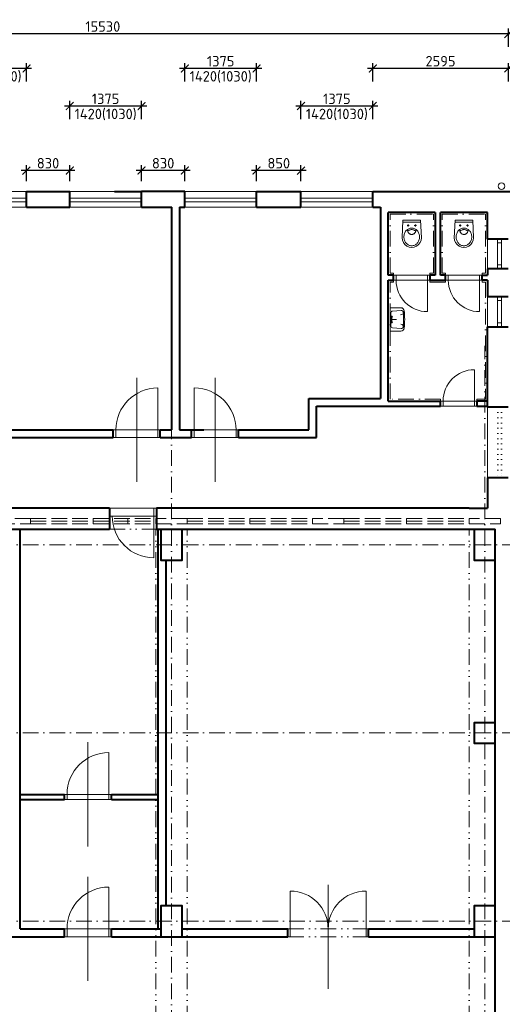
# Model space of a CAD drawing. Header units: metres. Extents: x -115250 to 1551995, y -140807 to 374743.
# Tile 73 of 205: x 100370 to 109612, y 64367 to 83205. Entities that reach past the tile are written whole.
import ezdxf

# ---------------------------------------------------------------- set-up
doc = ezdxf.new("R2010")
doc.units = ezdxf.units.M
doc.header["$LTSCALE"] = 100
doc.header["$PDMODE"] = 3
doc.header["$PDSIZE"] = 150
for name, pattern in [('0101aČÁRKOVANÁ', [4, 3, -1]), ('0102aČERCHOVANÁ', [5.1, 3, -1, 0.1, -1]), ('0103aDVOJČERCHOVANÁ', [6.2, 3, -1, 0.1, -1, 0.1, -1]), ('DOT', [1, 0, -1, 0])]:
    doc.linetypes.add(name, pattern=pattern)
doc.layers.get('Defpoints').update_dxf_attribs({"lineweight": 9})
for name, color, linetype, lineweight in [('010-kota', 3, 'Continuous', 9), ('910-dvere', 7, 'Continuous', 15), ('910-obklad', 4, '0102aČERCHOVANÁ', 15), ('910-okno', 7, 'Continuous', 15), ('910-okno nad rovinou řezu', 7, '0101aČÁRKOVANÁ', 15), ('910-osa', 8, '0102aČERCHOVANÁ', 9), ('910-tenka', 4, 'Continuous', 15), ('910-tenka nad', 4, '0103aDVOJČERCHOVANÁ', 15), ('910-tlusta', 6, 'Continuous', 40), ('910-zarizovak', 8, 'Continuous', 15), ('bourani', 7, 'Continuous', 9)]:
    doc.layers.add(name, color=color, linetype=linetype, lineweight=lineweight)
doc.styles.add('ISOCPEUR', font='isocpeur.ttf')
doc.dimstyles.new('TSUNAMI_100', dxfattribs={"dimscale": 100, "dimtxt": 2, "dimasz": 1.5, "dimexe": 1, "dimexo": 2, "dimgap": 0.4, "dimtad": 1, "dimdec": 0, "dimrnd": 5, "dimzin": 0, "dimtxsty": 'ISOCPEUR', "dimblk1": 'ARCHTICK', "dimblk2": 'ARCHTICK', "dimsah": 1, "dimcen": 0.09, "dimdle": 1, "dimclrd": 256, "dimclre": 256, "dimclrt": 256, "dimadec": 0, "dimazin": 0, "dimtfac": 1, "dimtdec": 0, "dimtix": 1, "dimtmove": 1, "dimatfit": 3, "dimfxlon": 1, "dimtfill": 1, "dimtolj": 1, "dimtzin": 0, "dimarcsym": 0})

# ---------------------------------------------------------------- blocks, each defined once
blk = doc.blocks.new('_ARCHTICK')
at = {"color": 0, "linetype": 'ByBlock', "const_width": 0.15}
blk.add_lwpolyline([(-0.5, -0.5), (0.5, 0.5)], dxfattribs=at)
blk = doc.blocks.new('*D501')
at = {"layer": '010-kota', "lineweight": -2, "transparency": 16777216}
for p, q in [((111734, 63109), (111734, 65759)), ((111484, 65659), (111834, 65659)), ((111484, 63209), (111834, 63209))]:
    blk.add_line(p, q, dxfattribs=at)
at = {"layer": 'Defpoints', "color": 0, "transparency": 16777216}
for p in [(109477, 65659), (111734, 65659), (109477, 63209)]:
    blk.add_point(p, dxfattribs=at)
at = {"layer": '010-kota', "lineweight": -2, "transparency": 16777216, "xscale": 150, "yscale": 150, "zscale": 150}
for p, rotation in [((111734, 65659), 90), ((111734, 63209), 270)]:
    blk.add_blockref('_ARCHTICK', p, dxfattribs=dict(at, rotation=rotation))
at = {"layer": '010-kota', "transparency": 16777216, "insert": (111594, 64434), "char_height": 200, "attachment_point": 5, "rotation": 90, "style": 'ISOCPEUR', "bg_fill": 3, "box_fill_scale": 1.1, "bg_fill_color": 256, "bg_fill_true_color": 13158600, "bg_fill_transparency": 0}
blk.add_mtext('\\A1;2450', dxfattribs=at)
blk = doc.blocks.new('*D502')
at = {"layer": '010-kota', "lineweight": -2, "transparency": 16777216}
for p, q in [((111734, 65809), (111734, 65959)), ((111484, 65809), (111834, 65809)), ((111734, 65809), (111734, 65659)), ((111484, 65659), (111834, 65659)), ((111734, 65659), (111734, 65509))]:
    blk.add_line(p, q, dxfattribs=at)
at = {"layer": 'Defpoints', "color": 0, "transparency": 16777216}
for p in [(109077, 65809), (109077, 65659)]:
    blk.add_point(p, dxfattribs=at)
at = {"layer": '010-kota', "lineweight": -2, "transparency": 16777216, "xscale": 150, "yscale": 150, "zscale": 150}
for p, rotation in [((111734, 65809), 270), ((111734, 65659), 90)]:
    blk.add_blockref('_ARCHTICK', p, dxfattribs=dict(at, rotation=rotation))
at = {"layer": '010-kota', "transparency": 16777216, "insert": (111594, 65734), "char_height": 200, "attachment_point": 5, "rotation": 90, "style": 'ISOCPEUR', "bg_fill": 3, "box_fill_scale": 1.1, "bg_fill_color": 256, "bg_fill_true_color": 13158600, "bg_fill_transparency": 0}
blk.add_mtext('\\A1;150', dxfattribs=at)
at = {"layer": 'Defpoints', "color": 0, "transparency": 16777216}
blk.add_point((111734, 65659), dxfattribs=at)
blk = doc.blocks.new('*D678')
at = {"layer": '010-kota', "lineweight": -2, "transparency": 16777216}
for p, q in [((107130, 82022), (107130, 82372)), ((109727, 82022), (109727, 82372)), ((109827, 82272), (107030, 82272))]:
    blk.add_line(p, q, dxfattribs=at)
at = {"layer": 'Defpoints', "color": 0, "transparency": 16777216}
for p in [(107130, 82272), (107130, 79919), (109727, 79919)]:
    blk.add_point(p, dxfattribs=at)
at = {"layer": '010-kota', "lineweight": -2, "transparency": 16777216, "xscale": 150, "yscale": 150, "zscale": 150, "rotation": 180}
blk.add_blockref('_ARCHTICK', (107130, 82272), dxfattribs=at)
at = {"layer": '010-kota', "lineweight": -2, "transparency": 16777216, "xscale": 150, "yscale": 150, "zscale": 150}
blk.add_blockref('_ARCHTICK', (109727, 82272), dxfattribs=at)
at = {"layer": '010-kota', "transparency": 16777216, "insert": (108428, 82412), "char_height": 200, "attachment_point": 5, "style": 'ISOCPEUR', "bg_fill": 3, "box_fill_scale": 1.1, "bg_fill_color": 256, "bg_fill_true_color": 13158600, "bg_fill_transparency": 0}
blk.add_mtext('\\A1;2595', dxfattribs=at)
blk = doc.blocks.new('*D679')
at = {"layer": '010-kota', "lineweight": -2, "transparency": 16777216}
for p, q in [((105756, 81302), (105756, 81652)), ((107130, 81302), (107130, 81652)), ((107230, 81552), (105656, 81552))]:
    blk.add_line(p, q, dxfattribs=at)
at = {"layer": 'Defpoints', "color": 0, "transparency": 16777216}
for p in [(105756, 79919), (107130, 79919)]:
    blk.add_point(p, dxfattribs=at)
at = {"layer": '010-kota', "lineweight": -2, "transparency": 16777216, "xscale": 150, "yscale": 150, "zscale": 150, "rotation": 180}
blk.add_blockref('_ARCHTICK', (105756, 81552), dxfattribs=at)
at = {"layer": '010-kota', "lineweight": -2, "transparency": 16777216, "xscale": 150, "yscale": 150, "zscale": 150}
blk.add_blockref('_ARCHTICK', (107130, 81552), dxfattribs=at)
at = {"layer": '010-kota', "transparency": 16777216, "insert": (106443, 81692), "char_height": 200, "attachment_point": 5, "style": 'ISOCPEUR', "bg_fill": 3, "box_fill_scale": 1.1, "bg_fill_color": 256, "bg_fill_true_color": 13158600, "bg_fill_transparency": 0}
blk.add_mtext('\\A1;1375', dxfattribs=at)
at = {"layer": '010-kota', "transparency": 16777216, "insert": (106443, 81392), "char_height": 200, "attachment_point": 5, "style": 'ISOCPEUR', "bg_fill": 3, "box_fill_scale": 1.1, "bg_fill_color": 256, "bg_fill_true_color": 13158600, "bg_fill_transparency": 0}
blk.add_mtext('\\A1;1420(1030)', dxfattribs=at)
at = {"layer": 'Defpoints', "color": 0, "transparency": 16777216}
blk.add_point((105756, 81552), dxfattribs=at)
blk = doc.blocks.new('*D680')
at = {"layer": '010-kota', "lineweight": -2, "transparency": 16777216}
for p, q in [((105856, 80319), (104806, 80319)), ((104906, 80119), (104906, 80419)), ((105756, 80119), (105756, 80419))]:
    blk.add_line(p, q, dxfattribs=at)
at = {"layer": 'Defpoints', "color": 0, "transparency": 16777216}
for p in [(104906, 80319), (104906, 79919), (105756, 79919)]:
    blk.add_point(p, dxfattribs=at)
at = {"layer": '010-kota', "lineweight": -2, "transparency": 16777216, "xscale": 150, "yscale": 150, "zscale": 150, "rotation": 180}
blk.add_blockref('_ARCHTICK', (104906, 80319), dxfattribs=at)
at = {"layer": '010-kota', "lineweight": -2, "transparency": 16777216, "xscale": 150, "yscale": 150, "zscale": 150}
blk.add_blockref('_ARCHTICK', (105756, 80319), dxfattribs=at)
at = {"layer": '010-kota', "transparency": 16777216, "insert": (105331, 80459), "char_height": 200, "attachment_point": 5, "style": 'ISOCPEUR', "bg_fill": 3, "box_fill_scale": 1.1, "bg_fill_color": 256, "bg_fill_true_color": 13158600, "bg_fill_transparency": 0}
blk.add_mtext('\\A1;850', dxfattribs=at)
blk = doc.blocks.new('*D681')
at = {"layer": '010-kota', "lineweight": -2, "transparency": 16777216}
for p, q in [((103532, 82022), (103532, 82372)), ((104906, 82022), (104906, 82372)), ((105006, 82272), (103432, 82272))]:
    blk.add_line(p, q, dxfattribs=at)
at = {"layer": 'Defpoints', "color": 0, "transparency": 16777216}
for p in [(103532, 79919), (104906, 79919)]:
    blk.add_point(p, dxfattribs=at)
at = {"layer": '010-kota', "lineweight": -2, "transparency": 16777216, "xscale": 150, "yscale": 150, "zscale": 150, "rotation": 180}
blk.add_blockref('_ARCHTICK', (103532, 82272), dxfattribs=at)
at = {"layer": '010-kota', "lineweight": -2, "transparency": 16777216, "xscale": 150, "yscale": 150, "zscale": 150}
blk.add_blockref('_ARCHTICK', (104906, 82272), dxfattribs=at)
at = {"layer": '010-kota', "transparency": 16777216, "insert": (104219, 82412), "char_height": 200, "attachment_point": 5, "style": 'ISOCPEUR', "bg_fill": 3, "box_fill_scale": 1.1, "bg_fill_color": 256, "bg_fill_true_color": 13158600, "bg_fill_transparency": 0}
blk.add_mtext('\\A1;1375', dxfattribs=at)
at = {"layer": '010-kota', "transparency": 16777216, "insert": (104219, 82112), "char_height": 200, "attachment_point": 5, "style": 'ISOCPEUR', "bg_fill": 3, "box_fill_scale": 1.1, "bg_fill_color": 256, "bg_fill_true_color": 13158600, "bg_fill_transparency": 0}
blk.add_mtext('\\A1;1420(1030)', dxfattribs=at)
at = {"layer": 'Defpoints', "color": 0, "transparency": 16777216}
blk.add_point((103532, 82272), dxfattribs=at)
blk = doc.blocks.new('*D682')
at = {"layer": '010-kota', "lineweight": -2, "transparency": 16777216}
for p, q in [((103632, 80319), (102602, 80319)), ((102702, 80119), (102702, 80419)), ((103532, 80119), (103532, 80419))]:
    blk.add_line(p, q, dxfattribs=at)
at = {"layer": 'Defpoints', "color": 0, "transparency": 16777216}
for p in [(102702, 80319), (102702, 79919), (103532, 79919)]:
    blk.add_point(p, dxfattribs=at)
at = {"layer": '010-kota', "lineweight": -2, "transparency": 16777216, "xscale": 150, "yscale": 150, "zscale": 150, "rotation": 180}
blk.add_blockref('_ARCHTICK', (102702, 80319), dxfattribs=at)
at = {"layer": '010-kota', "lineweight": -2, "transparency": 16777216, "xscale": 150, "yscale": 150, "zscale": 150}
blk.add_blockref('_ARCHTICK', (103532, 80319), dxfattribs=at)
at = {"layer": '010-kota', "transparency": 16777216, "insert": (103117, 80459), "char_height": 200, "attachment_point": 5, "style": 'ISOCPEUR', "bg_fill": 3, "box_fill_scale": 1.1, "bg_fill_color": 256, "bg_fill_true_color": 13158600, "bg_fill_transparency": 0}
blk.add_mtext('\\A1;830', dxfattribs=at)
blk = doc.blocks.new('*D683')
at = {"layer": '010-kota', "lineweight": -2, "transparency": 16777216}
for p, q in [((101328, 81302), (101328, 81652)), ((102702, 81302), (102702, 81652)), ((102802, 81552), (101228, 81552))]:
    blk.add_line(p, q, dxfattribs=at)
at = {"layer": 'Defpoints', "color": 0, "transparency": 16777216}
for p in [(101328, 79919), (102702, 79919)]:
    blk.add_point(p, dxfattribs=at)
at = {"layer": '010-kota', "lineweight": -2, "transparency": 16777216, "xscale": 150, "yscale": 150, "zscale": 150, "rotation": 180}
blk.add_blockref('_ARCHTICK', (101328, 81552), dxfattribs=at)
at = {"layer": '010-kota', "lineweight": -2, "transparency": 16777216, "xscale": 150, "yscale": 150, "zscale": 150}
blk.add_blockref('_ARCHTICK', (102702, 81552), dxfattribs=at)
at = {"layer": '010-kota', "transparency": 16777216, "insert": (102015, 81692), "char_height": 200, "attachment_point": 5, "style": 'ISOCPEUR', "bg_fill": 3, "box_fill_scale": 1.1, "bg_fill_color": 256, "bg_fill_true_color": 13158600, "bg_fill_transparency": 0}
blk.add_mtext('\\A1;1375', dxfattribs=at)
at = {"layer": '010-kota', "transparency": 16777216, "insert": (102015, 81392), "char_height": 200, "attachment_point": 5, "style": 'ISOCPEUR', "bg_fill": 3, "box_fill_scale": 1.1, "bg_fill_color": 256, "bg_fill_true_color": 13158600, "bg_fill_transparency": 0}
blk.add_mtext('\\A1;1420(1030)', dxfattribs=at)
at = {"layer": 'Defpoints', "color": 0, "transparency": 16777216}
blk.add_point((101328, 81552), dxfattribs=at)
blk = doc.blocks.new('*D684')
at = {"layer": '010-kota', "lineweight": -2, "transparency": 16777216}
for p, q in [((101428, 80319), (100398, 80319)), ((100498, 80119), (100498, 80419)), ((101328, 80119), (101328, 80419))]:
    blk.add_line(p, q, dxfattribs=at)
at = {"layer": 'Defpoints', "color": 0, "transparency": 16777216}
for p in [(100498, 80319), (100498, 79919), (101328, 79919)]:
    blk.add_point(p, dxfattribs=at)
at = {"layer": '010-kota', "lineweight": -2, "transparency": 16777216, "xscale": 150, "yscale": 150, "zscale": 150, "rotation": 180}
blk.add_blockref('_ARCHTICK', (100498, 80319), dxfattribs=at)
at = {"layer": '010-kota', "lineweight": -2, "transparency": 16777216, "xscale": 150, "yscale": 150, "zscale": 150}
blk.add_blockref('_ARCHTICK', (101328, 80319), dxfattribs=at)
at = {"layer": '010-kota', "transparency": 16777216, "insert": (100913, 80459), "char_height": 200, "attachment_point": 5, "style": 'ISOCPEUR', "bg_fill": 3, "box_fill_scale": 1.1, "bg_fill_color": 256, "bg_fill_true_color": 13158600, "bg_fill_transparency": 0}
blk.add_mtext('\\A1;830', dxfattribs=at)
blk = doc.blocks.new('*D685')
at = {"layer": '010-kota', "lineweight": -2, "transparency": 16777216}
for p, q in [((99124, 82022), (99124, 82372)), ((100498, 82022), (100498, 82372)), ((100598, 82272), (99024, 82272))]:
    blk.add_line(p, q, dxfattribs=at)
at = {"layer": 'Defpoints', "color": 0, "transparency": 16777216}
for p in [(99124, 79919), (100498, 79919)]:
    blk.add_point(p, dxfattribs=at)
at = {"layer": '010-kota', "lineweight": -2, "transparency": 16777216, "xscale": 150, "yscale": 150, "zscale": 150, "rotation": 180}
blk.add_blockref('_ARCHTICK', (99124, 82272), dxfattribs=at)
at = {"layer": '010-kota', "lineweight": -2, "transparency": 16777216, "xscale": 150, "yscale": 150, "zscale": 150}
blk.add_blockref('_ARCHTICK', (100498, 82272), dxfattribs=at)
at = {"layer": '010-kota', "transparency": 16777216, "insert": (99811, 82412), "char_height": 200, "attachment_point": 5, "style": 'ISOCPEUR', "bg_fill": 3, "box_fill_scale": 1.1, "bg_fill_color": 256, "bg_fill_true_color": 13158600, "bg_fill_transparency": 0}
blk.add_mtext('\\A1;1375', dxfattribs=at)
at = {"layer": '010-kota', "transparency": 16777216, "insert": (99811, 82112), "char_height": 200, "attachment_point": 5, "style": 'ISOCPEUR', "bg_fill": 3, "box_fill_scale": 1.1, "bg_fill_color": 256, "bg_fill_true_color": 13158600, "bg_fill_transparency": 0}
blk.add_mtext('\\A1;1420(1030)', dxfattribs=at)
at = {"layer": 'Defpoints', "color": 0, "transparency": 16777216}
blk.add_point((99124, 82272), dxfattribs=at)
blk = doc.blocks.new('*D702')
at = {"layer": '010-kota', "lineweight": -2, "transparency": 16777216}
for p, q in [((109827, 82934), (94097, 82934)), ((94197, 82684), (94197, 83034)), ((109727, 82684), (109727, 83034))]:
    blk.add_line(p, q, dxfattribs=at)
at = {"layer": 'Defpoints', "color": 0, "transparency": 16777216}
for p in [(94197, 82934), (94197, 79919), (109727, 79919)]:
    blk.add_point(p, dxfattribs=at)
at = {"layer": '010-kota', "lineweight": -2, "transparency": 16777216, "xscale": 150, "yscale": 150, "zscale": 150, "rotation": 180}
blk.add_blockref('_ARCHTICK', (94197, 82934), dxfattribs=at)
at = {"layer": '010-kota', "lineweight": -2, "transparency": 16777216, "xscale": 150, "yscale": 150, "zscale": 150}
blk.add_blockref('_ARCHTICK', (109727, 82934), dxfattribs=at)
at = {"layer": '010-kota', "transparency": 16777216, "insert": (101962, 83074), "char_height": 200, "attachment_point": 5, "style": 'ISOCPEUR', "bg_fill": 3, "box_fill_scale": 1.1, "bg_fill_color": 256, "bg_fill_true_color": 13158600, "bg_fill_transparency": 0}
blk.add_mtext('\\A1;15530', dxfattribs=at)

msp = doc.modelspace()

# ---------------------------------------------------------------- linework, layer by layer
at = {"layer": '910-dvere', "color": 0, "linetype": 'Continuous'}
for p, q in [((109326.7, 78439.3), (109326.7, 79009.3)), ((109521.7, 79009.3), (109521.7, 78439.3)), ((109596.7, 78934.3), (109521.7, 78934.3)), ((109596.7, 78439.3), (109596.7, 79009.3)), ((109521.7, 78514.3), (109596.7, 78514.3)), ((108176.7, 78319.3), (107576.7, 78319.3)), ((107576.7, 78219.3), (108176.7, 78219.3)), ((108176.7, 78219.3), (108176.7, 77619.3)), ((108176.7, 78219.3), (108176.7, 77619.3)), ((109176.7, 78319.3), (108576.7, 78319.3)), ((108576.7, 78219.3), (109176.7, 78219.3)), ((109176.7, 78219.3), (109176.7, 77619.3)), ((109176.7, 78219.3), (109176.7, 77619.3)), ((109326.7, 77909.3), (109326.7, 77329.3)), ((109521.7, 77909.3), (109521.7, 77329.3)), ((109596.7, 77834.3), (109521.7, 77834.3)), ((109596.7, 77909.3), (109596.7, 77329.3)), ((109521.7, 77404.3), (109596.7, 77404.3)), ((109076.8, 75909.4), (109076.8, 76509.4)), ((109076.7, 75909.4), (108476.7, 75909.1)), ((108476.7, 75809.4), (109076.7, 75809.4)), ((109326.7, 74439.3), (109326.7, 75789.3))]:
    msp.add_line(p, q, dxfattribs=at)
at = {"layer": '910-dvere'}
for p, q in [((102612.7, 74363.6), (102612.7, 76355)), ((104112.7, 74363.6), (104112.7, 76355)), ((103012.7, 75209.3), (103012.7, 76159.3)), ((103712.7, 75209.3), (103712.7, 76159.3)), ((103712.7, 75209.3), (103712.7, 76159.3)), ((102162.7, 75359.3), (103062.7, 75359.3)), ((102212.7, 75209.3), (102212.7, 75359.3)), ((103662.7, 75359.3), (104562.7, 75359.3)), ((104512.7, 75209.3), (104512.7, 75359.3)), ((102162.7, 75209.3), (103062.7, 75209.3)), ((103662.7, 75209.3), (104562.7, 75209.3)), ((102090.6, 73859.3), (102990.6, 73859.3)), ((102940.6, 73859.3), (102940.6, 73709.3)), ((102940.6, 73859.3), (102940.6, 72909.3)), ((102940.6, 73859.3), (102940.6, 72909.3)), ((102090.6, 73709.3), (102990.6, 73709.3)), ((101676.7, 67388.6), (101676.7, 69380)), ((102076.7, 68284.3), (102076.7, 69184.3)), ((101226.7, 68384.3), (102126.7, 68384.3)), ((101276.7, 68284.3), (101276.7, 68384.3)), ((101226.7, 68284.3), (102126.7, 68284.3)), ((101676.7, 64813.6), (101676.7, 66805)), ((102076.7, 65659.3), (102076.7, 66609.3)), ((105551.7, 65659.3), (105551.7, 66534.3)), ((106276.7, 64663.6), (106276.7, 66655)), ((107001.7, 65659.3), (107001.7, 66534.3)), ((101226.7, 65809.3), (102126.7, 65809.3)), ((101276.7, 65659.3), (101276.7, 65809.3)), ((101226.7, 65659.3), (102126.7, 65659.3))]:
    msp.add_line(p, q, dxfattribs=at)
at = {"layer": '910-dvere', "color": 0, "linetype": 'Continuous'}
for centre, start, end in [((108176.7, 78219.3), 180, 270), ((109176.7, 78219.3), 180, 270), ((109076.8, 75909.4), 90, 179.97157)]:
    msp.add_arc(centre, 600, start, end, dxfattribs=at)
at = {"layer": '910-dvere'}
for centre, radius, start, end in [((103012.7, 75359.3), 800, 90, 180), ((103712.7, 75359.3), 800, 0, 90), ((102940.6, 73709.3), 800, 180, 270), ((102076.7, 68384.3), 800, 90, 180), ((102076.7, 65809.3), 800, 90, 180), ((105551.7, 65809.3), 725, 0, 90), ((107001.7, 65809.3), 725, 90, 180)]:
    msp.add_arc(centre, radius, start, end, dxfattribs=at)
at = {"layer": '910-obklad'}
for p, q in [((107461.7, 79484.3), (108291.7, 79484.3)), ((107461.7, 78354.3), (107461.7, 79484.3)), ((108291.7, 78354.3), (108291.7, 79484.3)), ((108461.7, 79484.3), (109291.7, 79484.3)), ((108461.7, 78354.3), (108461.7, 79484.3)), ((109291.7, 78354.3), (109291.7, 79484.3)), ((107526.7, 78354.3), (107461.7, 78354.3)), ((107461.7, 75944.4), (107461.7, 78184.3)), ((107526.7, 78184.3), (107461.7, 78184.3)), ((107526.7, 78319.3), (107526.7, 78354.3)), ((107526.7, 78219.3), (107526.7, 78184.3)), ((108226.7, 78319.3), (108226.7, 78354.3)), ((108291.7, 78354.3), (108226.7, 78354.3)), ((108226.7, 78219.3), (108226.7, 78184.3)), ((108526.7, 78184.3), (108226.7, 78184.3)), ((108526.7, 78354.3), (108461.7, 78354.3)), ((108526.7, 78319.3), (108526.7, 78354.3)), ((108526.7, 78219.3), (108526.7, 78184.3)), ((109226.7, 78354.3), (109291.7, 78354.3)), ((109226.7, 78319.3), (109226.7, 78354.3)), ((109226.7, 78354.3), (109291.7, 78354.3)), ((109226.7, 78319.3), (109226.7, 78354.3)), ((109226.7, 78219.3), (109226.7, 78184.3)), ((109226.7, 78219.3), (109226.7, 78184.3)), ((109226.7, 78184.3), (109291.7, 78184.3)), ((109226.7, 78184.3), (109291.7, 78184.3)), ((109291.7, 78184.3), (109291.7, 75944.4)), ((108426.7, 75944.4), (107461.7, 75944.4)), ((108426.7, 75909.4), (108426.7, 75944.4)), ((109126.7, 75909.4), (109126.7, 75944.4)), ((109126.7, 75909.4), (109126.7, 75944.4)), ((109126.7, 75944.4), (109291.7, 75944.4)), ((109126.7, 75944.4), (109291.7, 75944.4))]:
    msp.add_line(p, q, dxfattribs=at)
at = {"layer": '910-okno'}
for p, q in [((99123.6, 79789.3), (100497.6, 79789.3)), ((99123.6, 79719.3), (100497.6, 79719.3)), ((101327.6, 79789.3), (102701.6, 79789.3)), ((101327.6, 79719.3), (102701.6, 79719.3)), ((103531.6, 79789.3), (104905.6, 79789.3)), ((103531.6, 79719.3), (104905.6, 79719.3)), ((105755.6, 79789.3), (107129.6, 79789.3)), ((105755.6, 79719.3), (107129.6, 79719.3)), ((101776.7, 73659.3), (101776.7, 73559.3)), ((102440.6, 73659.3), (102440.6, 73559.3)), ((107776.7, 73659.3), (107776.7, 73559.3))]:
    msp.add_line(p, q, dxfattribs=at)
at = {"layer": '910-okno nad rovinou řezu'}
for p, q in [((100576.7, 73659.3), (102976.7, 73659.3)), ((103576.7, 73659.3), (105976.7, 73659.3)), ((104776.7, 73659.3), (104776.7, 73559.3)), ((106576.7, 73659.3), (108976.7, 73659.3)), ((100576.7, 73609.3), (102976.7, 73609.3)), ((100576.7, 73559.3), (102976.7, 73559.3)), ((103576.7, 73609.3), (105976.7, 73609.3)), ((103576.7, 73559.3), (105976.7, 73559.3)), ((106576.7, 73609.3), (108976.7, 73609.3)), ((106576.7, 73559.3), (108976.7, 73559.3))]:
    msp.add_line(p, q, dxfattribs=at)
for points in [[(99976.7, 73559.3), (100576.7, 73559.3), (100576.7, 73659.3), (99976.7, 73659.3)], [(102976.7, 73559.3), (103576.7, 73559.3), (103576.7, 73659.3), (102976.7, 73659.3)], [(105976.7, 73559.3), (106576.7, 73559.3), (106576.7, 73659.3), (105976.7, 73659.3)], [(108976.7, 73559.3), (109576.7, 73559.3), (109576.7, 73659.3), (108976.7, 73659.3)]]:
    msp.add_lwpolyline(points, close=True, dxfattribs=at)
at = {"layer": '910-osa'}
for p, q in [((103276.7, 55287.6), (103276.7, 76968.6)), ((109276.7, 55287.6), (109276.7, 76968.6)), ((103012.7, 75209.3), (103012.7, 75359.3)), ((40251.2, 73159.3), (114311.8, 73159.3)), ((40251.2, 69559.3), (114311.8, 69559.3)), ((40251.2, 65959.3), (114311.8, 65959.3))]:
    msp.add_line(p, q, dxfattribs=at)
at = {"layer": '910-tenka'}
for p, q in [((99123.6, 79919.3), (100497.6, 79919.3)), ((101327.6, 79919.3), (102701.6, 79919.3)), ((103531.6, 79919.3), (104905.6, 79919.3)), ((105755.6, 79919.3), (107129.6, 79919.3)), ((99123.6, 79619.3), (100497.6, 79619.3)), ((101327.6, 79619.3), (102701.6, 79619.3)), ((103531.6, 79619.3), (104905.6, 79619.3)), ((105755.6, 79619.3), (107129.6, 79619.3)), ((107526.7, 78319.3), (107576.7, 78319.3)), ((107576.7, 78219.3), (107526.7, 78219.3)), ((107576.7, 78319.3), (107576.7, 78219.3)), ((108176.7, 78219.3), (108176.7, 78319.3)), ((108176.7, 78319.3), (108226.7, 78319.3)), ((108226.7, 78219.3), (108176.7, 78219.3)), ((108526.7, 78319.3), (108576.7, 78319.3)), ((108576.7, 78219.3), (108526.7, 78219.3)), ((108576.7, 78319.3), (108576.7, 78219.3)), ((109176.7, 78219.3), (109176.7, 78319.3)), ((109176.7, 78319.3), (109226.7, 78319.3)), ((109176.7, 78219.3), (109176.7, 78319.3)), ((109176.7, 78319.3), (109226.7, 78319.3)), ((109226.7, 78219.3), (109176.7, 78219.3)), ((109226.7, 78219.3), (109176.7, 78219.3)), ((109226.7, 78219.3), (109226.7, 78319.3)), ((108426.7, 75909.4), (108476.7, 75909.4)), ((108476.7, 75809.4), (108426.7, 75809.4)), ((108476.7, 75909.4), (108476.7, 75809.4)), ((109076.7, 75809.4), (109076.7, 75909.4)), ((109076.7, 75909.4), (109126.7, 75909.4)), ((109126.7, 75809.4), (109076.7, 75809.4)), ((109326.7, 75909.4), (109126.7, 75909.4)), ((109126.7, 75909.4), (109126.7, 75809.4))]:
    msp.add_line(p, q, dxfattribs=at)
msp.add_circle((109597.5, 80022), 62.5, dxfattribs=at)
at = {"layer": '910-tenka nad', "linetype": '0103aDVOJČERCHOVANÁ'}
for p, q in [((102090.6, 73459.3), (102990.6, 73459.3)), ((102976.7, 58459.3), (102976.7, 73459.3)), ((103576.7, 58459.3), (103576.7, 73459.3)), ((108976.7, 58459.3), (108976.7, 73459.3)), ((107051.7, 65809.3), (105501.7, 65809.3)), ((107051.7, 65659.3), (105501.7, 65659.3))]:
    msp.add_line(p, q, dxfattribs=at)
at = {"layer": '910-tlusta'}
for p, q in [((100497.6, 79919.3), (101327.6, 79919.3)), ((100497.6, 79619.3), (100497.6, 79919.3)), ((101327.6, 79619.3), (101327.6, 79919.3)), ((102184, 79919.3), (102701.6, 79919.3)), ((102701.6, 79619.3), (102701.6, 79919.3)), ((103531.6, 79919.3), (102701.6, 79919.3)), ((103531.6, 79619.3), (103531.6, 79919.3)), ((104905.6, 79919.3), (105755.6, 79919.3)), ((104905.6, 79619.3), (104905.6, 79919.3)), ((105755.6, 79619.3), (105755.6, 79919.3)), ((107129.6, 79919.3), (109776.7, 79919.3)), ((107129.6, 79619.3), (107129.6, 79919.3)), ((100497.6, 79619.3), (101327.6, 79619.3)), ((102701.6, 79619.3), (103281.6, 79619.3)), ((103281.6, 75359.3), (103281.6, 79619.3)), ((103431.6, 79619.3), (103531.6, 79619.3)), ((103431.6, 79619.3), (103431.6, 75359.3)), ((104905.6, 79619.3), (105755.6, 79619.3)), ((107129.6, 79619.3), (107276.7, 79619.3)), ((107276.7, 79619.3), (107276.7, 75959.3)), ((108326.7, 79519.3), (107426.7, 79519.3)), ((107426.7, 78319.3), (107426.7, 79519.3)), ((108326.7, 79519.3), (108326.7, 78319.3)), ((109326.7, 79519.3), (108426.7, 79519.3)), ((108426.7, 78319.3), (108426.7, 79519.3)), ((109326.7, 79009.3), (109326.7, 79519.3)), ((109726.7, 79009.3), (109326.7, 79009.3)), ((109326.7, 78439.3), (109326.7, 78319.3)), ((109326.7, 78439.3), (109326.7, 78319.3)), ((109726.7, 78439.3), (109326.7, 78439.3)), ((107526.7, 78319.3), (107426.7, 78319.3)), ((107426.7, 75909.4), (107426.7, 78219.3)), ((107426.7, 78219.3), (107526.7, 78219.3)), ((107526.7, 78219.3), (107526.7, 78319.3)), ((108326.7, 78319.3), (108226.7, 78319.3)), ((108226.7, 78319.3), (108226.7, 78219.3)), ((108226.7, 78219.3), (108526.7, 78219.3)), ((108526.7, 78319.3), (108426.7, 78319.3)), ((108526.7, 78219.3), (108526.7, 78319.3)), ((109226.7, 78319.3), (109326.7, 78319.3)), ((109226.7, 78219.3), (109226.7, 78319.3)), ((109226.7, 78319.3), (109326.7, 78319.3)), ((109326.7, 78219.3), (109226.7, 78219.3)), ((109326.7, 78219.3), (109226.7, 78219.3)), ((109326.7, 78219.3), (109326.7, 77909.3)), ((109326.7, 77909.3), (109726.7, 77909.3)), ((109326.7, 76719.3), (109326.7, 77329.3)), ((109326.7, 77329.3), (109726.7, 77329.3)), ((109326.7, 75789.3), (109326.7, 76719.3)), ((105904.7, 75359.3), (105904.7, 75959.3)), ((105904.7, 75959.3), (107276.7, 75959.3)), ((106054.7, 75209.3), (106054.7, 75809.3)), ((106054.7, 75809.3), (107426.7, 75809.3)), ((107276.7, 75809.3), (108426.7, 75809.3)), ((107426.7, 75909.4), (108426.7, 75909.4)), ((108426.7, 75809.4), (108426.7, 75909.4)), ((109326.7, 75909.4), (109126.7, 75909.4)), ((109126.7, 75909.4), (109126.7, 75809.4)), ((109126.7, 75809.4), (109326.7, 75809.4)), ((109126.7, 75809.4), (109326.7, 75809.4)), ((109726.7, 75789.3), (109326.7, 75789.3)), ((96001.6, 75359.3), (102162.7, 75359.3)), ((102162.7, 75209.3), (102162.7, 75359.3)), ((103062.7, 75359.3), (103281.6, 75359.3)), ((103062.7, 75209.3), (103062.7, 75359.3)), ((103431.6, 75359.3), (103896.7, 75359.3)), ((103662.7, 75209.3), (103662.7, 75359.3)), ((104562.7, 75359.3), (105904.7, 75359.3)), ((104562.7, 75209.3), (104562.7, 75359.3)), ((97340.7, 75209.3), (102162.7, 75209.3)), ((103062.7, 75209.3), (103662.7, 75209.3)), ((104562.7, 75209.3), (106054.7, 75209.3)), ((109726.7, 74439.3), (109326.7, 74439.3)), ((109326.7, 74439.3), (109326.7, 73859.3)), ((102090.6, 73859.3), (98610.7, 73859.3)), ((102090.6, 73859.3), (102090.6, 73709.3)), ((108976.7, 73859.3), (102990.6, 73859.3)), ((102990.6, 73859.3), (102990.6, 73709.3)), ((108976.7, 73859.3), (109326.7, 73859.3)), ((102090.6, 73709.3), (102090.6, 73459.3)), ((102990.6, 73709.3), (102990.6, 73459.3)), ((98610.7, 73459.3), (102090.6, 73459.3)), ((100376.7, 65809.3), (100376.7, 73459.3)), ((102990.6, 73459.3), (109276.7, 73459.3)), ((103022.7, 65809.3), (103022.7, 73459.3)), ((108976.7, 73459.3), (109476.7, 73459.3)), ((109476.7, 58459.3), (109476.7, 73459.3)), ((103172.7, 66259.3), (103172.7, 72859.3)), ((100376.7, 68384.3), (101226.7, 68384.3)), ((101226.7, 68284.3), (101226.7, 68384.3)), ((102126.7, 68384.3), (103022.7, 68384.3)), ((102126.7, 68284.3), (102126.7, 68384.3)), ((100376.7, 68284.3), (101226.7, 68284.3)), ((102126.7, 68284.3), (103022.7, 68284.3)), ((100376.7, 65809.3), (101226.7, 65809.3)), ((101226.7, 65659.3), (101226.7, 65809.3)), ((102126.7, 65809.3), (103076.7, 65809.3)), ((102126.7, 65659.3), (102126.7, 65809.3)), ((103476.7, 65809.3), (105501.7, 65809.3)), ((105501.7, 65659.3), (105501.7, 65809.3)), ((107051.7, 65809.3), (109076.7, 65809.3)), ((107051.7, 65659.3), (107051.7, 65809.3)), ((99326.7, 65659.3), (101226.7, 65659.3)), ((102126.7, 65659.3), (105501.7, 65659.3)), ((107051.7, 65659.3), (109476.7, 65659.3))]:
    msp.add_line(p, q, dxfattribs=at)
msp.add_lwpolyline([(103076.7, 73459.3), (103476.7, 73459.3), (103476.7, 72859.3), (103076.7, 72859.3)], close=True, dxfattribs=at)
for points in [[(109476.7, 72859.3), (109076.7, 72859.3), (109076.7, 73459.3)], [(109476.7, 69359.3), (109076.7, 69359.3), (109076.7, 69759.3), (109476.7, 69759.3)], [(103076.7, 65659.3), (103076.7, 66259.3), (103476.7, 66259.3), (103476.7, 65659.3)], [(109076.7, 65659.3), (109076.7, 66259.3), (109476.7, 66259.3)]]:
    msp.add_lwpolyline(points, dxfattribs=at)
at = {"layer": '910-zarizovak'}
for p, q in [((107691.7, 79034.3), (107706.7, 79369.3)), ((107706.7, 79369.3), (108046.7, 79369.3)), ((107706.7, 79329.3), (108046.7, 79329.3)), ((108061.7, 79034.3), (108046.7, 79369.3)), ((108691.7, 79034.3), (108706.7, 79369.3)), ((108706.7, 79369.3), (109046.7, 79369.3)), ((108706.7, 79329.3), (109046.7, 79329.3)), ((109061.7, 79034.3), (109046.7, 79369.3)), ((107826.7, 79269.3), (107786.7, 79269.3)), ((107806.7, 79289.3), (107806.7, 79249.3)), ((107966.7, 79269.3), (107926.7, 79269.3)), ((107946.7, 79289.3), (107946.7, 79249.3)), ((108826.7, 79269.3), (108786.7, 79269.3)), ((108806.7, 79289.3), (108806.7, 79249.3)), ((108966.7, 79269.3), (108926.7, 79269.3)), ((108946.7, 79289.3), (108946.7, 79249.3)), ((107461.7, 77244.3), (107461.7, 77694.3)), ((107461.7, 77694.3), (107665, 77694.3)), ((107461.7, 77244.3), (107461.7, 77694.3)), ((107461.7, 77244.3), (107461.7, 77694.3)), ((107461.7, 77694.3), (107665, 77694.3)), ((107461.7, 77694.3), (107665, 77694.3)), ((107511.7, 77631.6), (107675, 77644.3)), ((107461.7, 77520.5), (107515.8, 77520.5)), ((107461.7, 77469.3), (107586.6, 77469.3)), ((107478.3, 77340.4), (107478.3, 77598.2)), ((107497.3, 77402.1), (107497.3, 77536.5)), ((107461.7, 77418.1), (107515.8, 77418.1)), ((107665.8, 77244.3), (107461.7, 77244.3)), ((107461.7, 77244.3), (107665.6, 77244.3)), ((107665.8, 77244.3), (107461.7, 77244.3)), ((107511.7, 77307), (107675, 77294.3)), ((107665.8, 77244.3), (107665.8, 77244.3))]:
    msp.add_line(p, q, dxfattribs=at)
for points in [[(107876.7, 79219.3, -0.055486), (107906, 79216, -0.0543468), (107934.1, 79206.4, -0.052356), (107960, 79190.6, -0.0499612), (107982.8, 79169.5, -0.0476012), (108001.4, 79143.7, -0.0456118), (108015.3, 79114.3, -0.0441922), (108023.8, 79082.5, -0.0434625), (108026.7, 79049.3, -0.0434625), (108023.8, 79016.1, -0.0441916), (108015.3, 78984.2, -0.0456072), (108001.4, 78954.9, -0.0476011), (107982.8, 78929.1, -0.0499612), (107960, 78907.9, -0.0523559), (107934.1, 78892.2, -0.0543466), (107906, 78882.6, -0.055486), (107876.7, 78879.3, -0.0554859), (107847.4, 78882.6, -0.0543468), (107819.3, 78892.2, -0.0523564), (107793.4, 78908, -0.0499586), (107770.6, 78929.1, -0.0476013), (107752, 78954.9, -0.0456069), (107738.1, 78984.2, -0.0441918), (107729.6, 79016.1, -0.0434626), (107726.7, 79049.3, -0.0434627), (107729.6, 79082.5, -0.0441923), (107738.1, 79114.4, -0.0456118), (107752, 79143.8, -0.0476014), (107770.6, 79169.5, -0.0499586), (107793.4, 79190.7, -0.0523564), (107819.3, 79206.4, -0.0543466), (107847.4, 79216, -0.055486), (107876.7, 79219.3)], [(108876.7, 79219.3, -0.055486), (108906, 79216, -0.0543468), (108934.1, 79206.4, -0.052356), (108960, 79190.6, -0.0499612), (108982.8, 79169.5, -0.0476012), (109001.4, 79143.7, -0.0456118), (109015.3, 79114.3, -0.0441922), (109023.8, 79082.5, -0.0434625), (109026.7, 79049.3, -0.0434625), (109023.8, 79016.1, -0.0441916), (109015.3, 78984.2, -0.0456072), (109001.4, 78954.9, -0.0476011), (108982.8, 78929.1, -0.0499612), (108960, 78907.9, -0.0523559), (108934.1, 78892.2, -0.0543466), (108906, 78882.6, -0.055486), (108876.7, 78879.3, -0.0554859), (108847.4, 78882.6, -0.0543468), (108819.3, 78892.2, -0.0523564), (108793.4, 78908, -0.0499586), (108770.6, 78929.1, -0.0476013), (108752, 78954.9, -0.0456069), (108738.1, 78984.2, -0.0441918), (108729.6, 79016.1, -0.0434626), (108726.7, 79049.3, -0.0434627), (108729.6, 79082.5, -0.0441923), (108738.1, 79114.4, -0.0456118), (108752, 79143.8, -0.0476014), (108770.6, 79169.5, -0.0499586), (108793.4, 79190.7, -0.0523564), (108819.3, 79206.4, -0.0543466), (108847.4, 79216, -0.055486), (108876.7, 79219.3)]]:
    msp.add_lwpolyline(points, format="xyb", close=True, dxfattribs=at)
for points in [[(107956.4, 79193, -0.0431809), (107956.2, 79175.6, -0.0435843), (107952.9, 79158.5, -0.0446426), (107946.8, 79142.5, -0.0462772), (107938, 79128.1, -0.0483255), (107927, 79115.9, -0.0505587), (107914, 79106.3, -0.0525991), (107899.7, 79099.7, -0.0540587), (107884.4, 79096.4, -0.0545847), (107869, 79096.4, -0.0540589), (107853.7, 79099.7, -0.0526065), (107839.4, 79106.3, -0.0505587), (107826.4, 79115.9, -0.0483253), (107815.4, 79128.1, -0.0462773), (107806.6, 79142.5, -0.0446426), (107800.5, 79158.5, -0.0435843), (107797.2, 79175.6, -0.0431809), (107796.9, 79193)], [(107800.8, 79157.8, -0.0514097), (107820.3, 79172.9, -0.0542309), (107842, 79183.3, -0.0562901), (107865, 79188.6, -0.0570516), (107888.4, 79188.6, -0.0562876), (107911.4, 79183.3, -0.0542309), (107933.1, 79172.9, -0.0514055), (107952.6, 79157.8)], [(108956.4, 79193, -0.0431809), (108956.2, 79175.6, -0.0435843), (108952.9, 79158.5, -0.0446426), (108946.8, 79142.5, -0.0462772), (108938, 79128.1, -0.0483255), (108927, 79115.9, -0.0505587), (108914, 79106.3, -0.0525991), (108899.7, 79099.7, -0.0540587), (108884.4, 79096.4, -0.0545847), (108869, 79096.4, -0.0540589), (108853.7, 79099.7, -0.0526065), (108839.4, 79106.3, -0.0505587), (108826.5, 79115.9, -0.0483253), (108815.4, 79128.1, -0.0462773), (108806.6, 79142.5, -0.0446426), (108800.5, 79158.5, -0.0435843), (108797.2, 79175.6, -0.0431809), (108796.9, 79193)], [(108800.8, 79157.8, -0.0514097), (108820.3, 79172.9, -0.0542309), (108842, 79183.3, -0.0562901), (108865, 79188.6, -0.0570516), (108888.4, 79188.6, -0.0562876), (108911.4, 79183.3, -0.0542309), (108933.1, 79172.9, -0.0514055), (108952.6, 79157.8)]]:
    msp.add_lwpolyline(points, format="xyb", dxfattribs=at)
for centre in [(107806.7, 79269.3), (107946.7, 79269.3), (108806.7, 79269.3), (108946.7, 79269.3)]:
    msp.add_circle(centre, 10, dxfattribs=at)
for centre, radius, start, end in [((107876.7, 79034.3), 185, 180, 0.00001), ((108876.7, 79034.3), 185, 180, 0.00001), ((107511.7, 77598.2), 33.3, 90, 180.00001), ((107665.8, 77627.6), 66.7, 0.00334, 90.64351), ((107665, 77626.8), 67.5, 3.95769, 90.00527), ((107665, 77626.9), 67.5, 269.99276, 356.04481), ((107675, 77604.3), 40, 4.32028, 90.00445), ((106312.6, 77470), 1429.1, 359.96712, 6.80597), ((106357.8, 77470.8), 1383.9, 353.36793, 6.66755), ((106357.8, 77470.7), 1383.9, 0.0036, 6.67333), ((106364.8, 77468.3), 1357.2, 0.0448, 5.88133), ((106364.8, 77470.4), 1357.2, 354.11868, 359.95521), ((106312.7, 77469.9), 1429, 353.1938, 0.03267), ((106357.8, 77470.8), 1383.9, 353.32672, 359.99634), ((107511.7, 77340.4), 33.3, 180, 270), ((107665.8, 77311), 66.7, 269.78718, 359.98935), ((107665.9, 77310.6), 66.3, 44.83425, 90.08909), ((107665.9, 77310.6), 66.3, 269.90857, 315.16838), ((107675, 77334.3), 40, 269.99556, 355.67973), ((107666.4, 77310.8), 66.1, 8.89534, 45.23765), ((107666.4, 77310.8), 66.1, 314.76429, 351.10341)]:
    msp.add_arc(centre, radius, start, end, dxfattribs=at)
at = {"layer": 'bourani', "color": 0, "linetype": 'DOT'}
for p, q in [((109526.7, 75789.3), (109526.7, 74439.3)), ((109596.7, 75789.3), (109596.7, 74439.3)), ((109596.7, 74514.3), (109526.7, 74514.3))]:
    msp.add_line(p, q, dxfattribs=at)

# ---------------------------------------------------------------- next in the draw order: dimensions: what is measured, and where the dimension line sits
at = {"layer": '010-kota'}
dim = msp.add_linear_dim(base=(107129.6, 82272.3), p1=(109726.7, 79919.3), p2=(107129.6, 79919.3), dimstyle='TSUNAMI_100', dxfattribs=at)
dim.commit()
dim.dimension.update_dxf_attribs({"geometry": '*D678', "text_midpoint": (108428.2, 82412.3)})
dim = msp.add_linear_dim(base=(111733.7, 65659.3), p1=(109476.7, 63209.3), p2=(109476.7, 65659.3), angle=90, dimstyle='TSUNAMI_100', dxfattribs=at)
dim.commit()
dim.dimension.update_dxf_attribs({"geometry": '*D501', "text_midpoint": (111593.7, 64434.3)})

# ---------------------------------------------------------------- next in the draw order: dimensions: what is measured, and where the dimension line sits
dim = msp.add_linear_dim(base=(105755.6, 81551.6), p1=(107129.6, 79919.3), p2=(105755.6, 79919.3), text='<>\\X1420(1030)', dimstyle='TSUNAMI_100', dxfattribs=at)
dim.commit()
dim.dimension.update_dxf_attribs({"geometry": '*D679', "text_midpoint": (106442.6, 81551.6)})
dim = msp.add_linear_dim(base=(111733.7, 65659.3), p1=(109076.7, 65809.3), p2=(109076.7, 65659.3), angle=90, dimstyle='TSUNAMI_100', dxfattribs=at)
dim.commit()
dim.dimension.update_dxf_attribs({"geometry": '*D502', "text_midpoint": (111593.7, 65734.3)})

# ---------------------------------------------------------------- next in the draw order: dimensions: what is measured, and where the dimension line sits
dim = msp.add_linear_dim(base=(104905.6, 80319.3), p1=(105755.6, 79919.3), p2=(104905.6, 79919.3), dimstyle='TSUNAMI_100', dxfattribs=at)
dim.commit()
dim.dimension.update_dxf_attribs({"geometry": '*D680', "text_midpoint": (105330.6, 80459.3)})

# ---------------------------------------------------------------- next in the draw order: dimensions: what is measured, and where the dimension line sits
dim = msp.add_linear_dim(base=(103531.6, 82272.3), p1=(104905.6, 79919.3), p2=(103531.6, 79919.3), text='<>\\X1420(1030)', dimstyle='TSUNAMI_100', dxfattribs=at)
dim.commit()
dim.dimension.update_dxf_attribs({"geometry": '*D681', "text_midpoint": (104218.6, 82272.3)})

# ---------------------------------------------------------------- next in the draw order: dimensions: what is measured, and where the dimension line sits
dim = msp.add_linear_dim(base=(102701.6, 80319.3), p1=(103531.6, 79919.3), p2=(102701.6, 79919.3), dimstyle='TSUNAMI_100', dxfattribs=at)
dim.commit()
dim.dimension.update_dxf_attribs({"geometry": '*D682', "text_midpoint": (103116.6, 80459.3)})

# ---------------------------------------------------------------- next in the draw order: dimensions: what is measured, and where the dimension line sits
dim = msp.add_linear_dim(base=(101327.6, 81551.6), p1=(102701.6, 79919.3), p2=(101327.6, 79919.3), text='<>\\X1420(1030)', dimstyle='TSUNAMI_100', dxfattribs=at)
dim.commit()
dim.dimension.update_dxf_attribs({"geometry": '*D683', "text_midpoint": (102014.6, 81551.6)})

# ---------------------------------------------------------------- next in the draw order: dimensions: what is measured, and where the dimension line sits
dim = msp.add_linear_dim(base=(100497.6, 80319.3), p1=(101327.6, 79919.3), p2=(100497.6, 79919.3), dimstyle='TSUNAMI_100', dxfattribs=at)
dim.commit()
dim.dimension.update_dxf_attribs({"geometry": '*D684', "text_midpoint": (100912.6, 80459.3)})

# ---------------------------------------------------------------- next in the draw order: dimensions: what is measured, and where the dimension line sits
dim = msp.add_linear_dim(base=(99123.6, 82272.3), p1=(100497.6, 79919.3), p2=(99123.6, 79919.3), text='<>\\X1420(1030)', dimstyle='TSUNAMI_100', dxfattribs=at)
dim.commit()
dim.dimension.update_dxf_attribs({"geometry": '*D685', "text_midpoint": (99810.6, 82272.3)})

# ---------------------------------------------------------------- next in the draw order: dimensions: what is measured, and where the dimension line sits
dim = msp.add_linear_dim(base=(94196.7, 82934.1), p1=(109726.7, 79919.3), p2=(94196.7, 79919.3), dimstyle='TSUNAMI_100', dxfattribs=at)
dim.commit()
dim.dimension.update_dxf_attribs({"geometry": '*D702', "text_midpoint": (101961.7, 83074.1)})

doc.saveas('drawing.dxf')
